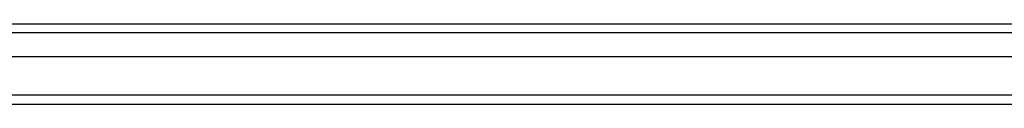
# Model space of a CAD drawing. Header units: inches. Extents: x 18 to 430, y 47 to 208.
# Tile 38 of 112: x 205.224 to 215.8, y 110.459 to 111.325. Entities that reach past the tile are written whole.
import ezdxf

# ---------------------------------------------------------------- set-up
doc = ezdxf.new("R2010")
doc.units = ezdxf.units.IN
doc.header["$MEASUREMENT"] = 0
doc.layers.add('Visible Edges(ANSI)', color=7, linetype='Continuous', lineweight=25)
doc.layers.add('Visible Tangent Edges(ANSI)', color=7, linetype='Continuous', lineweight=25)

msp = doc.modelspace()

# ---------------------------------------------------------------- linework, layer by layer
at = {"layer": 'Visible Edges(ANSI)'}
for p, q in [((195.85, 111.325), (236.056, 111.325)), ((236.244, 110.971), (195.662, 110.971)), ((236.854, 110.459), (195.819, 110.459))]:
    msp.add_line(p, q, dxfattribs=at)
at = {"layer": 'Visible Tangent Edges(ANSI)'}
for p, q in [((236.186, 111.226), (195.72, 111.226)), ((236.854, 110.558), (195.052, 110.558))]:
    msp.add_line(p, q, dxfattribs=at)

doc.saveas('drawing.dxf')
